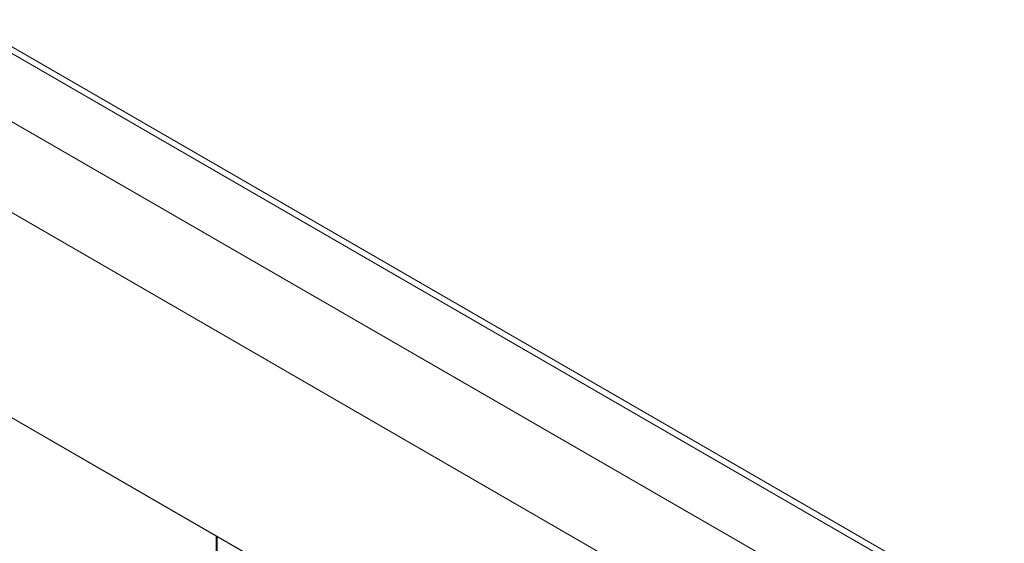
# Model space of a CAD drawing. Header units: millimetres. Extents: x 0 to 1727, y 0 to 1118.
# Tile 25 of 43: x 1339 to 1368, y 928 to 944. Entities that reach past the tile are written whole.
import ezdxf

# ---------------------------------------------------------------- set-up
doc = ezdxf.new("R2010")
doc.units = ezdxf.units.MM
doc.header["$LTSCALE"] = 2

msp = doc.modelspace()

# ---------------------------------------------------------------- linework, layer by layer
at = {"color": 7, "linetype": 'Continuous', "lineweight": 15}
for p, q in [((1280.443, 976.651), (1466.035, 869.511)), ((1280.683, 976.72), (1466.275, 869.58)), ((1278.647, 975.614), (1464.239, 868.474)), ((1463.042, 866.4), (1277.45, 973.54)), ((1270.757, 971.182), (1469.735, 856.314)), ((1472.13, 854.931), (1273.151, 969.799)), ((1344.519, 927.464), (1344.519, 928.599)), ((1344.543, 927.478), (1344.543, 928.586))]:
    msp.add_line(p, q, dxfattribs=at)

doc.saveas('drawing.dxf')
